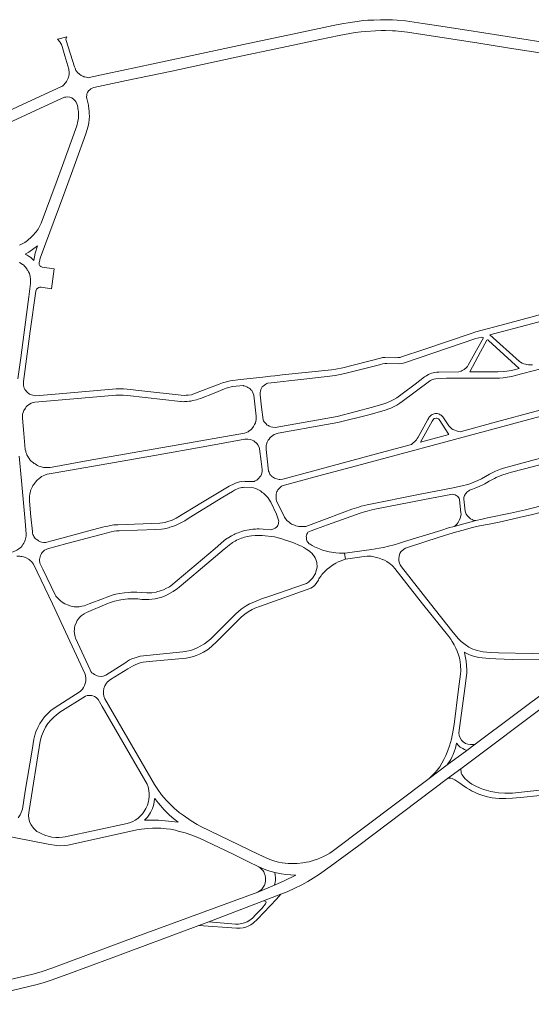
# Model space of a CAD drawing. Extents: x 145000 to 155000, y 457500 to 470000.
# Tile 102 of 196: x 150446 to 150956, y 460601 to 461582. Entities that reach past the tile are written whole.
import ezdxf

# ---------------------------------------------------------------- set-up
doc = ezdxf.new("R2010")
doc.units = 0
doc.header["$LTSCALE"] = 0.2
doc.header["$MEASUREMENT"] = 0
doc.layers.add('kant verharding', color=252, linetype='Continuous', lineweight=0)

msp = doc.modelspace()

# ---------------------------------------------------------------- linework, layer by layer
at = {"layer": 'kant verharding', "lineweight": 0}
for p, q in [((150819.26, 461571.17), (150817.43, 461571.26)), ((150688.12, 461225.99), (150695.92, 461226.95)), ((150696.39, 461220.55), (150692.92, 461220.16)), ((150700.28, 461227.45), (150695.92, 461226.95)), ((150707.49, 461228.27), (150700.28, 461227.45)), ((150769.41, 461050.46), (150770.35, 461050.65)), ((150770.71, 461044.72), (150769.41, 461050.46)), ((150991.14, 460928.86), (150899.65, 460860.13)), ((151000, 460922.05), (150885.42, 460835.8)), ((150899.65, 460860.13), (150891.39, 460853.86)), ((150897.69, 460860.06), (150899.65, 460860.13)), ((150891.39, 460853.86), (150871.92, 460839.58)), ((150871.92, 460839.58), (150854.06, 460826.09)), ((150872.26, 460826.12), (150885.42, 460835.8)), ((150937.01, 460806.49), (150944.87, 460807.28)), ((150683.15, 460712.94), (150700, 460719.93)), ((150706.3, 460710.68), (150688.75, 460704.06)), ((150688.75, 460704.06), (150634.33, 460683.18)), ((150634.33, 460683.18), (150624.43, 460679.66))]:
    msp.add_line(p, q, dxfattribs=at)
at = {"layer": 'kant verharding', "lineweight": 0, "flags": 128}
for points in [[(150492.98, 461565.32), (150492.49, 461564.72), (150492.19, 461563.85), (150492.11, 461563.03), (150492.34, 461561.5), (150500.51, 461535.19), (150501.1, 461534.06), (150502.06, 461531.82), (150502.55, 461531.12), (150503.64, 461529.76), (150505.5, 461527.99), (150507.26, 461526.58), (150508.76, 461525.86), (150509.76, 461525.48), (150510.98, 461525.19), (150512.15, 461524.86), (150513.32, 461524.7), (150514.52, 461524.46), (150515.07, 461524.56), (150532.14, 461528.18), (150579.07, 461538.38), (150631.78, 461549.61), (150673.7, 461558.58), (150719.32, 461568.06), (150758.33, 461576.4), (150767, 461578.18), (150775.27, 461579.61), (150782.2, 461580.65), (150788.16, 461581.35), (150792.84, 461581.76), (150798.7, 461581.98), (150805.5, 461582.3), (150811.6, 461582.24), (150817.45, 461582.07), (150822.1, 461581.85), (150830.3, 461581.08), (150847.53, 461578.63), (150858.75, 461576.86), (150891.34, 461571.92), (150925.2, 461566.55), (150967.28, 461560.03)], [(150817.43, 461571.26), (150810.38, 461571.45), (150806.01, 461571.41), (150800.55, 461571.31), (150790.72, 461570.59), (150786.26, 461570.21), (150780.33, 461569.46), (150764.32, 461566.52), (150744.86, 461562.56), (150701.18, 461553.11), (150666.39, 461545.93), (150597.58, 461531.14), (150552.48, 461521.58), (150519.74, 461514.68), (150518.26, 461514), (150516.95, 461513.48), (150515.82, 461512.52), (150514.63, 461511.35), (150513.62, 461509.78), (150513.03, 461508.49), (150512.79, 461507.09), (150512.61, 461505.57), (150512.71, 461503.71), (150513.9, 461499.73), (150514.43, 461497.03), (150514.59, 461495.71), (150514.84, 461494.21), (150514.92, 461492.86), (150515.05, 461491.68), (150515.28, 461490.28), (150515.31, 461488.78), (150515.47, 461486.28), (150515.28, 461482.83), (150514.79, 461479.63), (150514.23, 461476.33), (150511.81, 461468.66), (150501.44, 461439.84), (150489.9, 461408.23), (150466.38, 461344.57), (150465.96, 461343.09), (150465.64, 461341.46), (150465.45, 461340.16), (150465.38, 461339.19), (150465.48, 461338.41), (150465.76, 461337.74), (150466.18, 461337.16), (150466.71, 461336.69), (150467.06, 461336.24), (150468.29, 461335.77), (150480.39, 461334.09)], [(150486.94, 461558.64), (150486.32, 461559.65), (150485.95, 461560.15), (150484, 461562.4), (150483.72, 461562.57), (150483.83, 461562.77), (150492.98, 461565.32)], [(151000, 461543.5), (150968.41, 461548.57), (150931.87, 461554.34), (150903.5, 461558.93), (150832.25, 461569.81), (150823.13, 461570.89), (150820.38, 461571.14), (150819.26, 461571.17)], [(150403.52, 461476.8), (150453.72, 461500), (150487.13, 461515.22), (150488.11, 461515.76), (150489.07, 461516.5), (150490.13, 461517.59), (150490.99, 461518.74), (150492.05, 461519.7), (150492.66, 461520.67), (150493.32, 461521.87), (150494.14, 461523.91), (150494.72, 461525.03), (150495.01, 461526.33), (150495.17, 461527.48), (150495.17, 461530.06), (150494.91, 461532.48), (150494.79, 461533.09), (150490.96, 461546.2), (150488.41, 461555.43), (150487.6, 461557.46), (150486.94, 461558.64)], [(150397.63, 461462.25), (150479.62, 461500), (150490.77, 461505.05), (150491.9, 461505.22), (150493.87, 461505.43), (150496.05, 461505.13), (150496.79, 461504.73), (150497.89, 461504.39), (150498.66, 461503.81), (150499.26, 461503.53), (150500.08, 461502.8), (150500.72, 461502.07), (150501.27, 461501.39), (150502.08, 461500.08), (150502.93, 461498.32), (150503.51, 461496.82), (150503.84, 461495.24), (150504.02, 461493.82), (150504.3, 461492.17), (150504.45, 461490.89), (150504.53, 461489.54), (150504.59, 461487.27), (150504.5, 461484.19), (150504.01, 461481.14), (150502.88, 461476.56), (150488.6, 461436.99), (150482.31, 461419.78), (150467.3, 461379.46), (150465.42, 461375.55), (150464.23, 461373.62), (150462.39, 461370.91), (150461.19, 461369.43), (150460.07, 461368.18), (150457.68, 461365.82), (150453.77, 461362.3), (150452.27, 461361.32), (150450.95, 461360.26), (150445.86, 461357.62)], [(150460.05, 461354.29), (150463.72, 461356.95), (150461.51, 461349.54), (150460.69, 461345.8), (150460.04, 461342.31), (150457.03, 461345.14), (150455.48, 461346.28), (150453.37, 461347.71), (150451.53, 461348.6), (150455.05, 461350.78), (150460.05, 461354.29)], [(150444.09, 461224.46), (150446.99, 461245.46), (150451.11, 461275.73), (150454.92, 461306.08), (150456.77, 461319.37), (150456.76, 461323.77), (150456.45, 461326.2), (150455.61, 461329.22), (150454.68, 461331.17), (150454.1, 461332.49), (150453.52, 461333.11), (150452.99, 461334.11), (150451.84, 461335.58), (150451.21, 461336.33), (150449.61, 461337.88), (150448.9, 461338.37), (150446.55, 461339.86), (150445.62, 461340.31)], [(150480.39, 461334.09), (150477.54, 461314.2), (150467.41, 461315.68), (150466.09, 461315.63), (150465.04, 461315.33), (150463.92, 461314.6), (150462.84, 461313.64), (150461.9, 461311.64), (150456.47, 461271.9), (150449.68, 461221.73), (150449.63, 461219.43), (150449.89, 461217.66), (150450.12, 461216.43), (150450.48, 461215.16), (150451.26, 461213.78), (150452.08, 461212.69), (150452.76, 461211.71), (150453.36, 461210.99), (150454.04, 461210.27), (150455.07, 461209.75), (150455.9, 461209.17), (150457.73, 461208.33), (150458.93, 461207.94), (150462.18, 461207.57), (150485.4, 461209.51), (150542.06, 461214.43), (150546.38, 461214.52), (150549.33, 461214.41), (150553.18, 461214.17), (150567.67, 461212.4), (150606.88, 461208.03), (150609.91, 461207.91), (150611.91, 461208), (150613.83, 461208.15), (150616.98, 461208.59), (150618.45, 461208.97), (150644.64, 461219), (150648.01, 461220.36), (150652.04, 461221.48), (150655.66, 461222.4), (150665.9, 461223.64), (150688.12, 461225.99)], [(150986.94, 461294.47), (150930.59, 461279.14), (150900.52, 461271.1), (150894.75, 461269.35), (150848.48, 461253.67), (150826.3, 461246.21), (150824.9, 461245.8), (150822.73, 461245.57), (150820.28, 461245.46), (150809.75, 461245.77), (150807.48, 461245.56), (150805.58, 461245.1), (150767.86, 461235.43), (150761.07, 461233.95), (150756.7, 461233.31), (150707.49, 461228.27)], [(151000, 461291.19), (150957.21, 461279.65), (150914.38, 461268.35)], [(150914.38, 461268.35), (150943.92, 461241.73), (150945, 461240.96), (150946.66, 461240.07), (150948.13, 461239.45), (150949.84, 461238.85), (150951.39, 461238.58), (150953.04, 461238.44), (150954.61, 461238.37), (150956.79, 461238.45)], [(150906.26, 461266), (150900.42, 461264.45), (150829.23, 461240.24), (150826.6, 461239.53), (150823.6, 461239.22), (150811.6, 461239.62), (150809.68, 461239.57), (150807.58, 461239.31), (150805.88, 461238.73), (150769.86, 461229.64), (150765.21, 461228.57), (150760.32, 461227.7), (150752.35, 461226.64), (150725.98, 461223.69), (150696.39, 461220.55)], [(150883.39, 461231.27), (150885.81, 461232.08), (150886.7, 461232.58), (150887.58, 461233.01), (150888.65, 461233.69), (150890.7, 461235.33), (150892.09, 461236.83), (150892.84, 461238.03), (150901.08, 461253.02), (150907.91, 461265.08), (150907.69, 461265.4), (150906.26, 461266)], [(150943.52, 461234.78), (150913.15, 461262.75), (150912.6, 461263.19), (150912.02, 461263.32), (150911.32, 461262.96), (150905.11, 461251.31), (150894.28, 461231.29)], [(150692.92, 461220.16), (150692.24, 461219.88), (150691.25, 461219.08), (150689.8, 461218.17), (150688.53, 461217.22), (150687.68, 461216.29), (150686.91, 461215.09), (150686.24, 461213.61), (150685.75, 461212.01), (150685.58, 461210.66), (150685.54, 461208.28), (150686.88, 461196.18), (150688.45, 461183.41), (150688.93, 461182.48), (150689.56, 461181.51), (150691.04, 461179.81), (150692.57, 461178.34), (150693.72, 461177.8), (150694.67, 461177.15), (150696.27, 461176.61), (150698.25, 461176.19), (150700.45, 461176.02), (150762.14, 461186.86), (150797.51, 461196.1), (150807.65, 461198.97), (150811.59, 461200.46), (150816.06, 461202.45), (150818.83, 461203.86), (150821.55, 461205.55), (150824.32, 461207.34), (150827.19, 461209.35), (150839.83, 461219.22), (150849.25, 461226.31), (150850.55, 461227.17), (150851.6, 461227.8), (150853.14, 461228.55), (150854.72, 461229.23), (150856.39, 461229.87), (150857.99, 461230.27), (150859.69, 461230.8), (150861.56, 461231.06), (150863.39, 461231.19), (150883.39, 461231.27)], [(150708.26, 461124.51), (150705.44, 461124.05), (150704.57, 461124.14), (150703.24, 461124.39), (150700.84, 461124.91), (150699.94, 461125.4), (150697.96, 461126.65), (150697, 461127.32), (150696.43, 461127.99), (150695.85, 461128.54), (150695.25, 461129.21), (150694.36, 461131.28), (150693.84, 461132.26), (150691.48, 461154.01), (150691.47, 461156.48), (150691.54, 461157.78), (150691.86, 461159.21), (150692.48, 461161.19), (150693.5, 461163.32), (150694.37, 461164.42), (150695.44, 461165.92), (150696.73, 461167.06), (150698.08, 461167.84), (150699.55, 461168.82), (150701.58, 461169.55), (150703.55, 461170.08), (150751.69, 461178.92), (150762.86, 461180.91), (150793.94, 461188.66), (150808.97, 461192.84), (150815.69, 461195.25), (150819.11, 461196.81), (150821.55, 461198.02), (150824.7, 461200.08), (150827.04, 461201.67), (150854.12, 461221.95), (150855.14, 461222.66), (150856.74, 461223.54), (150858.56, 461224.07), (150860.73, 461224.43), (150871.13, 461224.95), (150885.43, 461224.9), (150918.96, 461224.9), (150923.98, 461224.95), (150927.58, 461225.36), (150931.58, 461225.9), (150936.18, 461226.82), (150939.6, 461227.76), (150965.13, 461234.46)], [(150894.28, 461231.29), (150905.99, 461231.31), (150922.31, 461231.24), (150928.16, 461231.67), (150931.39, 461232), (150935.83, 461232.82), (150938.63, 461233.48), (150943.52, 461234.78)], [(150668.7, 461217.68), (150658.23, 461216.6), (150656.58, 461216.37), (150654.36, 461215.89), (150651.76, 461215.1), (150649.89, 461214.42), (150639.63, 461210.25), (150626.27, 461204.93), (150623.9, 461204.07), (150622.1, 461203.56), (150618.58, 461202.82), (150616.63, 461202.29), (150614.68, 461202.13), (150612.7, 461201.9), (150610.05, 461201.71), (150608.71, 461201.58), (150607.26, 461201.78), (150606.08, 461201.8), (150553.31, 461207.8), (150548.95, 461208.06), (150545.05, 461208.17), (150541.73, 461208.15), (150530.51, 461207.23), (150496.09, 461204.28), (150461.15, 461201.19), (150459.53, 461200.86), (150457.26, 461200.05), (150455.88, 461199.25), (150453.59, 461197.39), (150452.47, 461196.33), (150451.62, 461195.08), (150450.23, 461192.82), (150449.73, 461191.9), (150449.34, 461190.84), (150448.82, 461189.22), (150448.62, 461187.61), (150448.71, 461185.16), (150450.11, 461169.76), (150451.45, 461154.01), (150452, 461152.46), (150452.11, 461151.14), (150452.66, 461150.02), (150453.21, 461148.74), (150454.02, 461147.02), (150454.6, 461146), (150455.3, 461144.87), (150455.93, 461144.03), (150456.56, 461143.4), (150457.46, 461142.38), (150458.47, 461141.53)], [(150478.39, 461136.36), (150514.34, 461142.87), (150601.94, 461158.36), (150669.82, 461170.23), (150671.7, 461170.84), (150673.44, 461171.62), (150674.76, 461172.5), (150676.18, 461173.6), (150677.21, 461174.56), (150678.95, 461176.74), (150680.02, 461178.87), (150680.76, 461180.53), (150681.13, 461182.23), (150681.42, 461183.83), (150681.57, 461185.28), (150681.66, 461187.31), (150679.21, 461208.21), (150678.7, 461209.8), (150678, 461211.33), (150677.12, 461212.6), (150676.32, 461213.55), (150675.54, 461214.29), (150674.46, 461215.19), (150673.38, 461215.86), (150672.35, 461216.56), (150670.7, 461216.95), (150669.7, 461217.25), (150669.08, 461217.49), (150668.7, 461217.68)], [(150884.74, 461171.69), (150921.06, 461181.6), (151000, 461202.83)], [(151000, 461196.51), (150965.65, 461187.08), (150915.11, 461173.46), (150776.53, 461136.32), (150742.51, 461127.31), (150709.71, 461118.54)], [(150884.74, 461171.69), (150883.22, 461172.06), (150881.99, 461172.26), (150878.51, 461173.59), (150877.53, 461174.01), (150876.56, 461174.59), (150875.15, 461175.76), (150874.47, 461176.4), (150873.39, 461177.55), (150867.58, 461186.58), (150866.03, 461188.07), (150864.9, 461188.67), (150864.08, 461189.32), (150863.12, 461189.64), (150862.05, 461189.88), (150861.02, 461189.93), (150859.8, 461189.75), (150858.75, 461189.55), (150857.95, 461189.22), (150856.98, 461188.89), (150855.98, 461188.21), (150854.86, 461187.13), (150853.74, 461185.8), (150853.21, 461185), (150852.52, 461183.8), (150842.81, 461166.26), (150841.96, 461164.8), (150841.19, 461163.75), (150839.57, 461161.97), (150837.8, 461160.28), (150836.36, 461158.8)], [(150845.28, 461161.21), (150856.92, 461182.31), (150857.7, 461183.34), (150858.92, 461184.7), (150860.74, 461185.15), (150861.67, 461185.06), (150862.42, 461184.88), (150863.29, 461184.54), (150863.97, 461183.91), (150873.5, 461168.85)], [(150479.43, 461130.41), (150527.07, 461138.83), (150580.29, 461148.13), (150632.34, 461157.33), (150670.17, 461164.25), (150671.94, 461164.31), (150673.29, 461164.21), (150675.99, 461163.77), (150677.45, 461163.2), (150679.1, 461162.46), (150680.33, 461161.64), (150681.56, 461160.59), (150682.46, 461159.62), (150683.16, 461158.62), (150684.47, 461156.23), (150684.95, 461154.7), (150686.52, 461141.86), (150687.5, 461134.18), (150687.39, 461131.78), (150686.75, 461129.25), (150686.08, 461127.78), (150685.36, 461126.75), (150684.34, 461125.49), (150683.36, 461124.46), (150682.17, 461123.36), (150680.55, 461122.6), (150679.57, 461122.05)], [(150845.28, 461161.21), (150866.31, 461167.02), (150873.5, 461168.85)], [(150836.36, 461158.8), (150805.01, 461150.48), (150737.77, 461132.4), (150708.26, 461124.51)], [(151000, 461155.13), (150968.35, 461146.25), (150928.01, 461135.29), (150925.14, 461134.36), (150919.99, 461132.34), (150917.4, 461131.18), (150913.93, 461129.51), (150905.92, 461124.78), (150902.57, 461123.14), (150898.45, 461121.43), (150894.39, 461119.89), (150891.24, 461118.9), (150888.17, 461118.09), (150877.75, 461115.92), (150844.99, 461109.3), (150792.05, 461098.69), (150789.23, 461098.06), (150786.28, 461097.32), (150783.78, 461096.59), (150781.48, 461095.8), (150776.84, 461094.33), (150769.75, 461091.68), (150747.05, 461083.09), (150731.07, 461077.23)], [(150445.42, 461147.31), (150447.78, 461122.81), (150451.28, 461082.43), (150452.35, 461069.66), (150452.33, 461067.43), (150451.37, 461063.45)], [(150458.47, 461141.53), (150459.62, 461140.69), (150460.35, 461140.07), (150461.27, 461139.54), (150462.8, 461138.57), (150463.7, 461138.15), (150464.96, 461137.51), (150468.76, 461136.32), (150469.84, 461136.17), (150471.11, 461136.1), (150472.34, 461135.98), (150473.74, 461135.94), (150476.49, 461136.08), (150478.39, 461136.36)], [(151000, 461148.56), (150958.01, 461137.08), (150935.82, 461131.32), (150931.7, 461130.13), (150926.31, 461128.41), (150920.79, 461126.01), (150918.87, 461125.13), (150913.58, 461122.26), (150910.91, 461120.6), (150909.51, 461119.84), (150907.94, 461119.14), (150904.3, 461117.37), (150900.48, 461115.86), (150896.96, 461114.32), (150894, 461113.33)], [(150679.57, 461122.05), (150670.77, 461122.17), (150669.62, 461122.24), (150666.62, 461121.92), (150665.1, 461121.62), (150661.1, 461120.48), (150659.58, 461119.77), (150654.71, 461117.35), (150628.07, 461101.47), (150601.95, 461085.4), (150598, 461083.63), (150595.98, 461082.87), (150593.36, 461082.06), (150590.86, 461081.35), (150588.31, 461080.82), (150585.69, 461080.46), (150543.89, 461079), (150539.91, 461078.76), (150537.99, 461078.48), (150533.64, 461077.71), (150531.39, 461077.28), (150528.42, 461076.64), (150514.98, 461072.81), (150479.34, 461063.17), (150471.84, 461061.24), (150470.17, 461061.24), (150467.64, 461061.55), (150466.67, 461061.88), (150465.49, 461062.47), (150464.61, 461062.84), (150463.91, 461063.44), (150462.23, 461064.66), (150461.55, 461065.41), (150460.2, 461067.18), (150459.57, 461068.25), (150459.14, 461069.38), (150458.71, 461070.72), (150458.6, 461072.22), (150457.07, 461086.95), (150455.64, 461102.55), (150455.63, 461103.77), (150455.68, 461104.62), (150455.65, 461105.92), (150455.82, 461107.52), (150455.96, 461109.35), (150456.73, 461112.33), (150456.97, 461113.63), (150457.67, 461114.93), (150458.69, 461117.04), (150459.23, 461118.06)], [(150459.23, 461118.06), (150459.98, 461119.02), (150460.75, 461120.17), (150461.74, 461121.4), (150463.07, 461122.93), (150465.38, 461125.06), (150466.73, 461126.17), (150467.83, 461126.97), (150471.12, 461128.41), (150473.27, 461129.22), (150475.39, 461129.73), (150479.43, 461130.41)], [(150495.88, 460998.3), (150494.48, 460998.76), (150490.8, 461000.17), (150488.42, 461001.67), (150486.56, 461003.21), (150485.83, 461003.76), (150484.85, 461004.65), (150483.02, 461006.67), (150482.07, 461007.89), (150481.41, 461009.07), (150468.87, 461034.65), (150466.14, 461040.67), (150465.92, 461041.64), (150465.81, 461042.57), (150465.78, 461044.47), (150465.98, 461045.64), (150466.25, 461046.9), (150466.59, 461048.2), (150467.61, 461050.38), (150468.33, 461051.28), (150469.35, 461052.46), (150470.85, 461053.69), (150472.27, 461054.42), (150473.72, 461055.1), (150492.98, 461060.33), (150527.05, 461069.36), (150537.04, 461071.95), (150540.21, 461072.51), (150542.59, 461072.77), (150545.18, 461072.95), (150581.71, 461074.09), (150587.14, 461074.43), (150589.91, 461074.95), (150591.58, 461075.15), (150592.86, 461075.56), (150594.11, 461075.86), (150595.7, 461076.42), (150598.33, 461077.18), (150601.15, 461078.27), (150607.04, 461081.09), (150610.43, 461083), (150614.67, 461085.72), (150648.38, 461106.33), (150658.13, 461112.19), (150658.95, 461112.92), (150660.08, 461113.42), (150661.3, 461114.13), (150662.85, 461114.78), (150664.37, 461115.34), (150665.92, 461115.72)], [(150665.92, 461115.72), (150667.17, 461115.97), (150668.69, 461116.23)], [(150668.69, 461116.23), (150669.97, 461116.36), (150679.05, 461115.84)], [(150679.05, 461115.84), (150681.3, 461115.03), (150683.78, 461113.74), (150685.78, 461112.62), (150686.71, 461112), (150687.71, 461111.13), (150688.74, 461110.33), (150691.45, 461107.89), (150693.21, 461106.02), (150695.6, 461102.6), (150696.3, 461101.46), (150701.75, 461089.35), (150703.64, 461084.55), (150704.05, 461082.53), (150703.95, 461081.25), (150703.73, 461080.05), (150703.41, 461079.13), (150702.99, 461078.2), (150702.49, 461077.35), (150701.67, 461076.49), (150700.45, 461075.59), (150699.27, 461074.96), (150698.25, 461074.46), (150696.3, 461073.97)], [(150709.71, 461118.54), (150706.89, 461117.25), (150705.52, 461116.15), (150704.1, 461114.66), (150703.31, 461113.61), (150702.71, 461112.88), (150702.26, 461112.06), (150701.87, 461110.88), (150701.52, 461109.55), (150701.35, 461108.48), (150701.33, 461107), (150701.36, 461105.65), (150701.54, 461104.18), (150701.95, 461102.83), (150709.76, 461086.55), (150710.36, 461085.53), (150711.32, 461084.33), (150712.27, 461083.34), (150714.43, 461081.42), (150715.56, 461080.55), (150716.86, 461079.7), (150719.69, 461078.44), (150721.19, 461077.84), (150722.62, 461077.55), (150724.09, 461077.3), (150725.49, 461077.14), (150727.02, 461077.12), (150728.85, 461077.25), (150731.07, 461077.23)], [(150900.45, 461083.17), (150900.1, 461083.17), (150898.97, 461083.32), (150897.92, 461083.59), (150896.77, 461084.09), (150895.19, 461084.9), (150894.56, 461085.38), (150893.73, 461086.1), (150892.86, 461087.07), (150891.83, 461088.04), (150891.22, 461089.04), (150890.95, 461089.66), (150890.59, 461090.59), (150890.04, 461091.64), (150889.81, 461092.39), (150888.32, 461104.41), (150888.46, 461106.26), (150888.73, 461107.11), (150889.1, 461108.09), (150889.65, 461109.02), (150890.05, 461109.79), (150890.69, 461110.57), (150891.52, 461111.45), (150892.36, 461112.23), (150893.36, 461112.83), (150894, 461113.33)], [(150877.31, 461109.42), (150847.51, 461103.78), (150799.94, 461094.55), (150796.89, 461093.81), (150792.07, 461092.54), (150789.62, 461091.86), (150785.2, 461090.49), (150752.77, 461078.74), (150741.73, 461074.87)], [(150878.69, 461077.29), (150879.79, 461078.02), (150881.71, 461079.83), (150882.98, 461081.31), (150883.94, 461083.11), (150884.89, 461085.52), (150885.58, 461087.97), (150885.7, 461089.45), (150885.62, 461090.92), (150884.29, 461103.89), (150883.76, 461105.32), (150883.26, 461106.16), (150882.56, 461106.96), (150881.65, 461107.76), (150880.75, 461108.26), (150879.82, 461108.83), (150878.65, 461109.12), (150877.31, 461109.42)], [(151000, 461107.41), (150959.26, 461096.2), (150949.79, 461093.91), (150934.82, 461090.51), (150912.06, 461085.94), (150906.72, 461084.57), (150900.45, 461083.17)], [(151000, 461100.92), (150980.71, 461095.58), (150956.81, 461089.19), (150943.74, 461086.09), (150923.73, 461081.59), (150913.74, 461079.6), (150904.04, 461077.86), (150897.15, 461076.11), (150886.58, 461073.29), (150877.74, 461070.81), (150864, 461066.53), (150832.24, 461056.31), (150830.46, 461055.68), (150828.67, 461054.62), (150827.62, 461053.77), (150826.32, 461052.51), (150825.68, 461051.81), (150824.58, 461050.18), (150824.09, 461048.05), (150823.92, 461047), (150823.67, 461045.8), (150823.83, 461045.05)], [(150878.69, 461077.29), (150892.13, 461080.79), (150900.45, 461083.17)], [(150696.3, 461073.97), (150688.6, 461074.64), (150684.4, 461074.78), (150682.57, 461074.75), (150680.77, 461074.57), (150678.27, 461074.46), (150676.4, 461074.3), (150674.5, 461073.97), (150670.03, 461073.07), (150666.93, 461072.09), (150663.56, 461070.87), (150662.24, 461070.44), (150660.79, 461069.86), (150659.52, 461069.11), (150656.85, 461067.8), (150655.5, 461067.02), (150653.95, 461066.01), (150652.85, 461065.43), (150651.41, 461064.45), (150649.29, 461062.79), (150640.74, 461055.38), (150596.49, 461018.08), (150595.2, 461017.15), (150593.98, 461016.4), (150592.3, 461015.64), (150589.31, 461014.18), (150587.09, 461013.39), (150584.94, 461012.76), (150583.39, 461012.38), (150581.79, 461011.85), (150577.77, 461011.23), (150572.59, 461011.11), (150562.56, 461011.65), (150556.56, 461011.78), (150554.74, 461011.59), (150550.34, 461011.25), (150545.37, 461010.58), (150541.82, 461009.67), (150539.22, 461009.06), (150532.68, 461006.81), (150529.63, 461005.6), (150515.14, 461000), (150510.33, 460998.26), (150507.95, 460997.66), (150505.37, 460997.25), (150503.62, 460997.14), (150501.72, 460997.18), (150500.22, 460997.32), (150498.75, 460997.58), (150495.88, 460998.3)], [(150741.73, 461074.87), (150736.36, 461072.95), (150733.06, 461071.61)], [(150770.35, 461050.65), (150791.44, 461053.53), (150796.94, 461054.25), (150804.18, 461055.48), (150808.56, 461056.37), (150813.55, 461057.66), (150819, 461059.01), (150823.39, 461060.25), (150829.24, 461062.2), (150865.6, 461073.26), (150873.32, 461075.74), (150878.69, 461077.29)], [(150451.37, 461063.45), (150450.78, 461061.97), (150449.96, 461060.77), (150449.21, 461059.37), (150448.37, 461057.89), (150447.35, 461056.78), (150446.3, 461055.88), (150445.08, 461054.95), (150443.06, 461053.64), (150441.86, 461053.09), (150440.94, 461052.56), (150439.34, 461051.98), (150436.09, 461051.24)], [(150503.26, 460983.41), (150504.3, 460984.93), (150505.81, 460986.74), (150507.27, 460988.03), (150508.3, 460988.87), (150510.34, 460990.21), (150512.65, 460991.57), (150532.91, 461000), (150533.73, 461000.41), (150535.6, 461001.09), (150540.39, 461002.71), (150546.66, 461004.26), (150551.41, 461004.88), (150553.66, 461004.99), (150557.19, 461005.23), (150559.66, 461005.21), (150563.71, 461005.03), (150567.72, 461004.49), (150572.17, 461004.41), (150574.59, 461004.42), (150580.82, 461005.29), (150582.34, 461005.45), (150587.56, 461006.92), (150590.31, 461007.85), (150592.95, 461009.16), (150595.82, 461010.65), (150598.79, 461012.46), (150603.11, 461015.4), (150604.98, 461016.84), (150623.84, 461032.86), (150649.64, 461054.69), (150656.17, 461059.79), (150657.25, 461060.52), (150658.12, 461061.22), (150659.24, 461061.98), (150660.64, 461062.64), (150661.99, 461063.47), (150663.61, 461064.3), (150665.16, 461064.85), (150666.8, 461065.58), (150668.15, 461065.94), (150670.05, 461066.72), (150672.8, 461067.28), (150674.55, 461067.71), (150676.85, 461068.05), (150680.72, 461068.34), (150682.7, 461068.37), (150684.7, 461068.35), (150687.5, 461068.21), (150699.88, 461067.06)], [(150740.74, 461030.3), (150740.99, 461031.76), (150741.48, 461033.26), (150741.78, 461034.38), (150742.2, 461036.74), (150741.95, 461041.21), (150741.68, 461042.21), (150741.45, 461043.34), (150740.69, 461045.18), (150740.21, 461046.11), (150739.38, 461047.53), (150738.8, 461048.38), (150738.07, 461049.27), (150737.4, 461050.17), (150736.67, 461050.92), (150735.67, 461051.72), (150734.69, 461052.66), (150731.95, 461054.45), (150729.12, 461056.14), (150726.59, 461057.51), (150724.01, 461058.77), (150719.73, 461060.63), (150717.02, 461061.72), (150714.25, 461062.69), (150710.92, 461063.7), (150706.31, 461065.18), (150699.88, 461067.06)], [(150733.06, 461071.61), (150732.62, 461070.61), (150732.12, 461069.61), (150731.73, 461068.58), (150731.53, 461067.38), (150731.56, 461066.38), (150731.72, 461064.13), (150731.9, 461063.21), (150732.33, 461062.33), (150732.93, 461061.63), (150734.41, 461060.06), (150735.34, 461059.52), (150737.47, 461058.17), (150739.55, 461056.93), (150741.35, 461056.14), (150744.51, 461054.85), (150747.56, 461053.74), (150750.31, 461052.85), (150754.17, 461051.96), (150758.87, 461051.23), (150761.05, 461051.01), (150764.52, 461050.78), (150770.35, 461050.65)], [(150443.21, 461047.56), (150446.11, 461047.63), (150447.11, 461047.35), (150448.13, 461047.26), (150449.68, 461046.96), (150452.59, 461045.88), (150454.59, 461044.81), (150455.74, 461043.94), (150456.62, 461043.06), (150457.78, 461042.19), (150459.86, 461039.53), (150478.74, 461000), (150511.2, 460929.94), (150511.62, 460928.36), (150511.95, 460926.23), (150511.78, 460923.56), (150511.59, 460921.81), (150510.39, 460918.66), (150509.62, 460916.89), (150508.41, 460915.15), (150506.27, 460912.92), (150480.18, 460896.12), (150477.01, 460893.99), (150474.85, 460892.01), (150472.86, 460889.87), (150470.74, 460887.49), (150468.29, 460884.1), (150466.21, 460880.89), (150463.93, 460876.86), (150462.22, 460872.49), (150461.17, 460869.2), (150460.21, 460865.36), (150458.44, 460854.22), (150451.54, 460813.4), (150448.67, 460795.53), (150447.57, 460792.11), (150446.55, 460789.75), (150444.45, 460786.79)], [(150553.8, 460935.43), (150558.2, 460937.87), (150560.33, 460939.1), (150564.17, 460940.82), (150566.02, 460941.33), (150569.08, 460941.89), (150575.03, 460942.54), (150611.74, 460946.15), (150615.24, 460946.79), (150619.08, 460947.76), (150621.81, 460948.69), (150625.17, 460949.89), (150628.94, 460951.89), (150634.06, 460955.07), (150641.72, 460961.97), (150666.6, 460986.88), (150670.24, 460989.96), (150673.51, 460992.26), (150677.46, 460994.48), (150680.17, 460995.71), (150685.73, 460997.74), (150735.95, 461015.83), (150737.82, 461016.74), (150738.99, 461017.87), (150740.11, 461018.75), (150741.36, 461020.28), (150742.15, 461021.41), (150743.54, 461023.84), (150744.14, 461024.99), (150744.81, 461026.12), (150746.23, 461028.07), (150747.12, 461029.4), (150748.92, 461031.28), (150751.21, 461033.62), (150752.45, 461034.75), (150754.5, 461036.48), (150757.64, 461038.77), (150760.86, 461040.71), (150763.36, 461041.94), (150766.28, 461043.1), (150768.6, 461043.89), (150770.71, 461044.72)], [(150770.71, 461044.72), (150789.04, 461047.34), (150792.16, 461047.53), (150794.11, 461047.61), (150795.99, 461047.54), (150800.22, 461046.78), (150801.62, 461046.49), (150802.87, 461046.14), (150804.15, 461045.7), (150807.28, 461044.48), (150807.85, 461044.21), (150808.48, 461043.99), (150809.43, 461043.57), (150811.64, 461042.28), (150813.92, 461040.71)], [(150823.83, 461045.05), (150823.68, 461044.62), (150823.55, 461044.05), (150823.81, 461042.92), (150824.44, 461040.55), (150825.15, 461039.08), (150826.31, 461037.05), (150855.15, 461000), (150876.64, 460973.1), (150882.73, 460965.67), (150885.83, 460962.5), (150889.66, 460959.59), (150893.57, 460957.13), (150897.53, 460955.1), (150899.84, 460954.23), (150901.89, 460953.64), (150904.88, 460952.89), (150907.58, 460952.27), (150915.1, 460951.68), (150922.85, 460951.32), (150956.54, 460950.67), (150985.34, 460950.4)], [(150877.88, 460874.31), (150878.7, 460880.03), (150883.18, 460915.14), (150885.15, 460930.08), (150885.33, 460933.51), (150885.12, 460938.99), (150884.82, 460942.24), (150883.98, 460946.3), (150883.03, 460949.31), (150881.91, 460953.05), (150880.48, 460956.13), (150878.91, 460959.35), (150876.89, 460962.69), (150875.38, 460965.08), (150873.6, 460967.57), (150847.4, 461000), (150825.59, 461027.82), (150819.86, 461035.23), (150818.18, 461037.27), (150817.33, 461038.1), (150815.02, 461040.06), (150813.92, 461040.71)], [(150740.74, 461030.3), (150737.69, 461025.82), (150736.52, 461024.31), (150735.49, 461023.31), (150734.75, 461022.68), (150733.85, 461021.8), (150732.78, 461021.05), (150731.83, 461020.49), (150730.73, 461020.06), (150694.27, 461007.55), (150686.98, 461005.02), (150683.88, 461003.91), (150679.32, 461001.96), (150674.81, 461000), (150671.69, 460998.22), (150669.65, 460996.84), (150666.68, 460994.94), (150661.2, 460990.28), (150636.17, 460965.01), (150630.05, 460960.41), (150622.87, 460956.29), (150619.03, 460954.69), (150616, 460953.77), (150612.49, 460952.9), (150608.41, 460952.18), (150565.93, 460947.84), (150560.86, 460946.5), (150557.63, 460945.23), (150555.45, 460944.29), (150553.36, 460943.16), (150551.65, 460941.8), (150531.95, 460929.07), (150529.14, 460928.17), (150527.06, 460927.81), (150524.46, 460928.01), (150523.27, 460928.39), (150520.58, 460929.64), (150519.21, 460930.68), (150517.97, 460931.51), (150516.88, 460932.72), (150516.07, 460934.33), (150501.49, 460965.96), (150501.18, 460967.27), (150500.46, 460970.75), (150500.38, 460973.03), (150500.44, 460974.55), (150500.68, 460976.28), (150501.04, 460978.22), (150502.52, 460982.04), (150503.26, 460983.41)], [(150987.98, 460942.79), (150987.49, 460943.27), (150986.91, 460943.6), (150986.34, 460943.86), (150966.89, 460944.29), (150936.97, 460944.75), (150920.2, 460945.19), (150913.68, 460945.61), (150903.41, 460946.67), (150899.49, 460947.5), (150895.85, 460948.61), (150892.89, 460949.98), (150889.62, 460951.81), (150889.35, 460952.01), (150889.27, 460951.81), (150889.85, 460948.16), (150890.78, 460943.17), (150891.27, 460938.69), (150891.48, 460934.23), (150891.36, 460931.01), (150891.14, 460928.88), (150889.58, 460915.66), (150883.63, 460871.55)], [(150854.06, 460826.09), (150757.17, 460753.37), (150754.84, 460751.81), (150751.85, 460750.04), (150748.71, 460748.31), (150742.51, 460745.63), (150739.35, 460744.53), (150734.39, 460743.1), (150731.51, 460742.54), (150728.16, 460742), (150722.58, 460741.44), (150716.2, 460741.32), (150713.4, 460741.41), (150707.58, 460742.18), (150703.66, 460742.84), (150700.07, 460743.75), (150695.08, 460745.31), (150684.22, 460750.35), (150625.82, 460778.48), (150622.66, 460780.26), (150616.94, 460783.76), (150608.76, 460789.4), (150604.93, 460792.28), (150600.04, 460796.6), (150592.2, 460804.22), (150587.27, 460809.81), (150583.46, 460815.07), (150580.13, 460820.17), (150530.78, 460905.47), (150529.68, 460908.05), (150529.33, 460910.53), (150529.32, 460913.23), (150529.74, 460915.81), (150530.79, 460918.58), (150532.31, 460921.04), (150533.55, 460922.31), (150536.51, 460924.61), (150553.8, 460935.43)], [(150568.22, 460790.98), (150569.68, 460792.84), (150571.66, 460796.03), (150573.29, 460799.64), (150574.27, 460803.21), (150574.61, 460805.08), (150574.93, 460808.18), (150574.93, 460811.11), (150574.63, 460814.16), (150573.93, 460817.8), (150573, 460820.43), (150528.1, 460897.84), (150524.28, 460904.67), (150523.19, 460905.85), (150522.07, 460906.84), (150520.63, 460907.73), (150518.98, 460908.44), (150517.43, 460908.8), (150515.06, 460908.92), (150513.31, 460908.64), (150511.6, 460907.97), (150486.07, 460892.04), (150482.23, 460889.12), (150479.89, 460887.19), (150476.94, 460884.21), (150474.13, 460880.73), (150471.73, 460877.17), (150469.64, 460872.99), (150467.81, 460868.42), (150466.34, 460863.41), (150455.31, 460794.33), (150454.7, 460789.43), (150454.95, 460786.03), (150456.09, 460782.32), (150457.47, 460779.75), (150459.77, 460776.53), (150461.85, 460774.47), (150463.12, 460773.38), (150465.23, 460772.11), (150467.88, 460770.89), (150471.17, 460769.59), (150475.18, 460768.3), (150478.1, 460767.73), (150481.97, 460767.4), (150485.25, 460767.32), (150488.48, 460767.52), (150491.28, 460767.9), (150553.19, 460781.22), (150556.24, 460782.07), (150558.6, 460783.12)], [(150854.06, 460826.09), (150859.63, 460831.68), (150861.98, 460834.46), (150864.43, 460837.62), (150868.69, 460844.94), (150870.5, 460848.95), (150872.66, 460854.14), (150874.22, 460858.48), (150876.05, 460865.39), (150877.88, 460874.31)], [(150871.92, 460839.58), (150875.42, 460845.08), (150876.89, 460848), (150877.91, 460850.14), (150879.24, 460853.71), (150880.08, 460856.38), (150881.25, 460861.35), (150881.87, 460860.64), (150882.41, 460859.64), (150883.6, 460858.53), (150884.79, 460857.34), (150886.13, 460856.5), (150887.35, 460855.82), (150889, 460855.06), (150891.39, 460853.86)], [(150872.26, 460826.12), (150873.27, 460826.46), (150874.22, 460826.48), (150875.37, 460826.32), (150876.76, 460826.04), (150879.4, 460824.79), (150884.55, 460821.42), (150886.96, 460819.78), (150891.27, 460816.72), (150893.95, 460814.99), (150896.02, 460813.78), (150899.65, 460811.97)], [(150885.42, 460835.8), (150885.34, 460834.97), (150885.64, 460832.87), (150885.93, 460831.54), (150886.45, 460830.21), (150887.71, 460828.25), (150889.44, 460826.23), (150891.77, 460824.09), (150894.13, 460822.12), (150896.57, 460820.55), (150899.71, 460818.72), (150904.74, 460816.46), (150907.98, 460815.13), (150910.8, 460814.33), (150915.41, 460813.2), (150919.18, 460812.44), (150922.93, 460811.88), (150929.47, 460811.43), (150937, 460811.6), (150943.08, 460812.17), (150970.06, 460815.11)], [(150706.3, 460710.68), (150712.38, 460713.2), (150720.03, 460716.67), (150726.96, 460720.09), (150732.93, 460723.47), (150738.21, 460726.61), (150744.59, 460730.58), (150755.25, 460738.3), (150783.9, 460759.34), (150872.26, 460826.12)], [(150899.65, 460811.97), (150903.39, 460810.41), (150905.31, 460809.7), (150906.55, 460809.36)], [(150906.55, 460809.36), (150912.02, 460807.89), (150916.74, 460806.96), (150919.86, 460806.51), (150923.78, 460806.2)], [(150944.87, 460807.28), (150964.46, 460809.03), (150970.18, 460809.28), (150972.46, 460808.96), (150974.98, 460808.54), (150977.27, 460807.7), (150979.64, 460806.45), (150980.98, 460805.54), (150982.22, 460804.53), (150983.24, 460803.55), (150994.76, 460781.49)], [(150580.52, 460806.21), (150582.59, 460803.62), (150584.25, 460801.4), (150589.82, 460794.76), (150592.45, 460792.11), (150595.18, 460789.64), (150599.6, 460785.85), (150603.75, 460782.49), (150594.39, 460783.69), (150584.19, 460784.45), (150576.24, 460784.51), (150570.24, 460784.43), (150572.1, 460786.24), (150573.19, 460787.63), (150574.07, 460788.7), (150575.26, 460790.52), (150576.25, 460792.14), (150577.34, 460794.28), (150578.26, 460796.2), (150579.36, 460799.27), (150580.01, 460802.46), (150580.41, 460806.16)], [(150923.78, 460806.2), (150927.58, 460806.04), (150930.18, 460806.07), (150937.01, 460806.49)], [(150558.6, 460783.12), (150560.96, 460784.43), (150563.61, 460786.36), (150565.77, 460788.34), (150568.22, 460790.98)], [(150684.07, 460738.15), (150673.32, 460743.43), (150657.85, 460750.96), (150625.15, 460766.58), (150617.47, 460769.77), (150610.67, 460772.05), (150603.98, 460773.73), (150601.24, 460774.53), (150596.17, 460775.44), (150592.02, 460775.93), (150586.5, 460776.5), (150584.13, 460776.59), (150582.23, 460776.71), (150580, 460776.72), (150578.3, 460776.66), (150573.12, 460776.3), (150570.32, 460776), (150567.37, 460775.52), (150562.84, 460774.86), (150558.2, 460773.9), (150494.06, 460759.75), (150491.06, 460759.15), (150485.88, 460759.01), (150482.68, 460759.16), (150474.22, 460760.66), (150392.72, 460776.62)], [(150683.15, 460712.94), (150684.55, 460713.73), (150685.38, 460714.27), (150686.41, 460715.01), (150687.62, 460716.15), (150688.68, 460717.77), (150689.83, 460719.86), (150690.57, 460721.73), (150690.86, 460724.23), (150690.86, 460727.43), (150690.5, 460729.49), (150689.67, 460732.02), (150689.18, 460733.13), (150688.49, 460734.13), (150685.86, 460736.6), (150684.07, 460738.15)], [(150700.15, 460732.49), (150696.51, 460733.32), (150693.02, 460734.47), (150688.83, 460736.06), (150684.07, 460738.15)], [(150700, 460719.93), (150709.44, 460724.03), (150721.13, 460729.9), (150715.74, 460730.19), (150711.14, 460730.5), (150706.67, 460731.19), (150700.15, 460732.49)], [(150700, 460719.93), (150700.69, 460724.28), (150700.73, 460726.88), (150700.44, 460730.21), (150700.15, 460732.49)], [(150266.98, 460585.86), (150451.94, 460629.41), (150459.2, 460631.03), (150467.25, 460633.34), (150478.15, 460637.1), (150562.81, 460668.47), (150683.15, 460712.94)], [(150624.43, 460679.66), (150662.11, 460676.78), (150665.76, 460676.83), (150668.56, 460677.28), (150671.14, 460677.99), (150674.25, 460679.21), (150676.23, 460680.27), (150678.52, 460681.81), (150682.88, 460685.95), (150701.96, 460705.73), (150706.3, 460710.68)], [(150634.33, 460683.18), (150661.14, 460680.84), (150663.96, 460680.95), (150667.29, 460681.52), (150669.82, 460682.17), (150672.56, 460683.23), (150675.32, 460684.93), (150677.91, 460686.89), (150681.36, 460690.39), (150687.29, 460696.67), (150690.8, 460701.07), (150691.16, 460701.87), (150691.39, 460702.69), (150691.09, 460703.34), (150690.47, 460703.72), (150689.48, 460704.06), (150688.75, 460704.06)], [(150410.09, 460608.18), (150461.97, 460620.47), (150469.41, 460622.49), (150477.2, 460624.98), (150494.05, 460631.05), (150537.06, 460647.14), (150624.43, 460679.66)]]:
    msp.add_lwpolyline(points, dxfattribs=at)
at = {"layer": 'kant verharding', "lineweight": 0}
msp.add_arc((150895.4, 460871.61), 11.77, 180.2755, 281.21807, dxfattribs=at)

doc.saveas('drawing.dxf')
